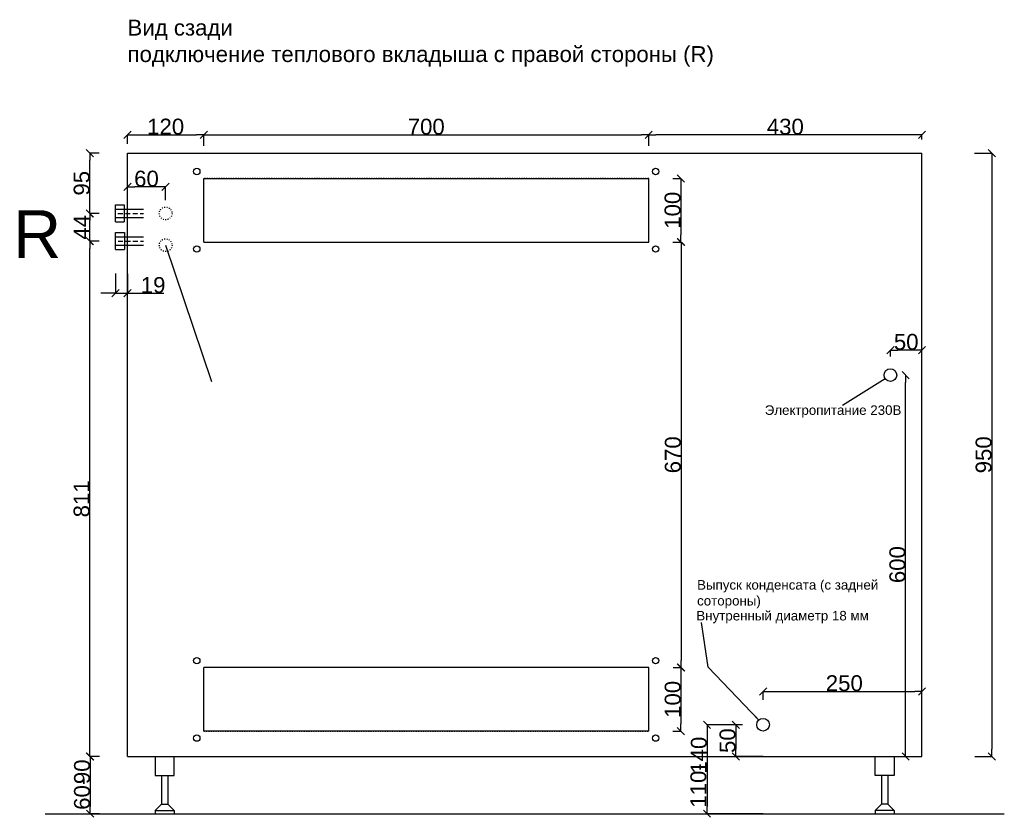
# Model space of a CAD drawing. Extents: x -170 to 4180, y -66 to 2750.
# Tile 4 of 5: x -170 to 1380, y 1244 to 2500. Entities that reach past the tile are written whole.
import ezdxf

# ---------------------------------------------------------------- set-up
doc = ezdxf.new("R2010")
doc.units = 0
doc.header["$MEASUREMENT"] = 0
doc.linetypes.add('Achse', pattern=[11.5, 0, -4, 7.5, 0])
doc.linetypes.add('Hustě  tečkovaná', pattern=[3.75, 1.25, -2.5])
for name, color, linetype in [('Oblouky a kružnice', 7, 'Continuous'), ('Popisky', 7, 'Continuous'), ('Textové bloky', 7, 'Continuous'), ('Čáry', 7, 'Continuous')]:
    doc.layers.add(name, color=color, linetype=linetype)
doc.styles.add('GENERATED_STYLE_1', font='ARIAL.ttf')
doc.styles.add('GENERATED_STYLE_2', font='ARIAL.ttf')
doc.styles.get("Standard").update_dxf_attribs({"font": 'txt', "bigfont": 'BIGFONT.SHX'})
doc.dimstyles.new('Dimstyle_703', dxfattribs={"dimtxt": 0.18, "dimasz": 9.12, "dimexe": 0.18, "dimexo": 0.0625, "dimgap": 0.09, "dimtad": 0, "dimtih": 1, "dimtoh": 1, "dimdec": 4, "dimzin": 0, "dimdsep": 46, "dimtxsty": 'Standard', "dimcen": 0.09, "dimadec": 0, "dimazin": 0, "dimtfac": 1, "dimtdec": 4, "dimtmove": 0, "dimatfit": 0, "dimldrblk": 'ARROWHEAD_5', "dimfxl": 1, "dimtolj": 1, "dimtzin": 0, "dimarcsym": 0})
doc.dimstyles.new('Peter', dxfattribs={"dimtxt": 25, "dimasz": 11.4, "dimexe": 0.18, "dimexo": 0, "dimgap": 0.09, "dimtad": 1, "dimdec": 0, "dimlfac": 0.9995, "dimzin": 0, "dimdsep": 46, "dimtxsty": 'GENERATED_STYLE_1', "dimblk": 'ARROWHEAD_6', "dimblk1": 'ARROWHEAD_6', "dimblk2": 'ARROWHEAD_6', "dimcen": 0.09, "dimclrd": 7, "dimclre": 7, "dimclrt": 7, "dimazin": 0, "dimtfac": 1, "dimtdec": 4, "dimtmove": 0, "dimatfit": 0, "dimfxl": 1, "dimtolj": 1, "dimtzin": 0, "dimarcsym": 0})

# ---------------------------------------------------------------- blocks, each defined once
blk = doc.blocks.new('ARROWHEAD_6')
at = {"color": 0, "linetype": 'Continuous'}
for p, q in [((0, 0), (-1, 0)), ((-0.5, -0.5), (0.5, 0.5))]:
    blk.add_line(p, q, dxfattribs=at)
blk = doc.blocks.new('*D54')
at = {"color": 7, "linetype": 'Continuous', "lineweight": -2}
for p, q in [((-44.1, 1340), (-58.8, 1340)), ((-58.7, 1328.6), (-58.7, 1261.4)), ((-44.1, 1250), (-58.8, 1250))]:
    blk.add_line(p, q, dxfattribs=at)
at = {"layer": 'Defpoints', "color": 0}
for p in [(-44.1, 1340), (-58.7, 1250), (-44.1, 1250)]:
    blk.add_point(p, dxfattribs=at)
at = {"color": 7, "lineweight": -2, "xscale": 11.4, "yscale": 11.4, "zscale": 11.4}
for p, rotation in [((-58.7, 1340), 90), ((-58.7, 1250), 270)]:
    blk.add_blockref('ARROWHEAD_6', p, dxfattribs=dict(at, rotation=rotation))
at = {"color": 7, "linetype": 'Continuous', "lineweight": 0, "insert": (-71.5, 1316), "char_height": 25, "attachment_point": 5, "rotation": 90, "style": 'GENERATED_STYLE_1'}
blk.add_mtext('\\A1;90', dxfattribs=at)
blk = doc.blocks.new('*D55')
at = {"color": 7, "linetype": 'Continuous', "lineweight": -2}
for p, q in [((-44.7, 2151.2), (-59.6, 2151.2)), ((-59.4, 1351.4), (-59.4, 2139.8)), ((-44.1, 1340), (-59.6, 1340))]:
    blk.add_line(p, q, dxfattribs=at)
at = {"layer": 'Defpoints', "color": 0}
for p in [(-59.4, 2151.2), (-44.7, 2151.2), (-44.1, 1340)]:
    blk.add_point(p, dxfattribs=at)
at = {"color": 7, "lineweight": -2, "xscale": 11.4, "yscale": 11.4, "zscale": 11.4}
for p, rotation in [((-59.4, 2151.2), 90), ((-59.4, 1340), 270)]:
    blk.add_blockref('ARROWHEAD_6', p, dxfattribs=dict(at, rotation=rotation))
at = {"color": 7, "linetype": 'Continuous', "lineweight": 0, "insert": (-72.2, 1745.6), "char_height": 25, "attachment_point": 5, "rotation": 90, "style": 'GENERATED_STYLE_1'}
blk.add_mtext('\\A1;811', dxfattribs=at)
blk = doc.blocks.new('*D56')
at = {"color": 7, "linetype": 'Continuous', "lineweight": -2}
for p, q in [((-44.5, 2195), (-59.7, 2195)), ((-59.5, 2162.6), (-59.5, 2183.6)), ((-44.7, 2151.2), (-59.7, 2151.2))]:
    blk.add_line(p, q, dxfattribs=at)
at = {"layer": 'Defpoints', "color": 0}
for p in [(-59.5, 2195), (-44.5, 2195), (-44.7, 2151.2)]:
    blk.add_point(p, dxfattribs=at)
at = {"color": 7, "lineweight": -2, "xscale": 11.4, "yscale": 11.4, "zscale": 11.4}
for p, rotation in [((-59.5, 2195), 90), ((-59.5, 2151.2), 270)]:
    blk.add_blockref('ARROWHEAD_6', p, dxfattribs=dict(at, rotation=rotation))
at = {"color": 7, "linetype": 'Continuous', "lineweight": 0, "insert": (-72.1, 2173.1), "char_height": 25, "attachment_point": 5, "rotation": 90, "style": 'GENERATED_STYLE_1'}
blk.add_mtext('\\A1;44', dxfattribs=at)
blk = doc.blocks.new('*D57')
at = {"color": 7, "linetype": 'Continuous', "lineweight": -2}
for p, q in [((-44.5, 2290), (-59.4, 2290)), ((-59.2, 2206.4), (-59.2, 2278.6)), ((-44.5, 2195), (-59.4, 2195))]:
    blk.add_line(p, q, dxfattribs=at)
at = {"layer": 'Defpoints', "color": 0}
for p in [(-59.2, 2290), (-44.5, 2290), (-44.5, 2195)]:
    blk.add_point(p, dxfattribs=at)
at = {"color": 7, "lineweight": -2, "xscale": 11.4, "yscale": 11.4, "zscale": 11.4}
for p, rotation in [((-59.2, 2290), 90), ((-59.2, 2195), 270)]:
    blk.add_blockref('ARROWHEAD_6', p, dxfattribs=dict(at, rotation=rotation))
at = {"color": 7, "linetype": 'Continuous', "lineweight": 0, "insert": (-72.1, 2242.5), "char_height": 25, "attachment_point": 5, "rotation": 90, "style": 'GENERATED_STYLE_1'}
blk.add_mtext('\\A1;95', dxfattribs=at)
blk = doc.blocks.new('*D58')
at = {"color": 7, "linetype": 'Continuous', "lineweight": -2}
for p, q in [((0, 2195), (0, 2236.9)), ((48.3, 2236.7), (11.4, 2236.7)), ((59.7, 2216), (59.7, 2236.9))]:
    blk.add_line(p, q, dxfattribs=at)
at = {"layer": 'Defpoints', "color": 0}
for p in [(0, 2236.7), (59.7, 2216), (0, 2195)]:
    blk.add_point(p, dxfattribs=at)
at = {"color": 7, "lineweight": -2, "xscale": 11.4, "yscale": 11.4, "zscale": 11.4, "rotation": 180}
blk.add_blockref('ARROWHEAD_6', (0, 2236.7), dxfattribs=at)
at = {"color": 7, "lineweight": -2, "xscale": 11.4, "yscale": 11.4, "zscale": 11.4}
blk.add_blockref('ARROWHEAD_6', (59.7, 2236.7), dxfattribs=at)
at = {"color": 7, "linetype": 'Continuous', "lineweight": 0, "insert": (29.8, 2249.6), "char_height": 25, "attachment_point": 5, "style": 'GENERATED_STYLE_1'}
blk.add_mtext('\\A1;60', dxfattribs=at)
blk = doc.blocks.new('*D59')
at = {"color": 7, "linetype": 'Continuous', "lineweight": -2}
for p, q in [((0, 2304.4), (0, 2318.8)), ((11.4, 2318.6), (108.6, 2318.6)), ((120, 2301.6), (120, 2318.8))]:
    blk.add_line(p, q, dxfattribs=at)
at = {"layer": 'Defpoints', "color": 0}
for p in [(120, 2318.6), (0, 2304.4), (120, 2301.6)]:
    blk.add_point(p, dxfattribs=at)
at = {"color": 7, "lineweight": -2, "xscale": 11.4, "yscale": 11.4, "zscale": 11.4, "rotation": 180}
blk.add_blockref('ARROWHEAD_6', (0, 2318.6), dxfattribs=at)
at = {"color": 7, "lineweight": -2, "xscale": 11.4, "yscale": 11.4, "zscale": 11.4}
blk.add_blockref('ARROWHEAD_6', (120, 2318.6), dxfattribs=at)
at = {"color": 7, "linetype": 'Continuous', "lineweight": 0, "insert": (60, 2331.5), "char_height": 25, "attachment_point": 5, "style": 'GENERATED_STYLE_1'}
blk.add_mtext('\\A1;120', dxfattribs=at)
blk = doc.blocks.new('*D60')
at = {"color": 7, "linetype": 'Continuous', "lineweight": -2}
for p, q in [((120, 2318.6), (120, 2318.8)), ((131.4, 2318.6), (808.6, 2318.6)), ((820, 2301.6), (820, 2318.8))]:
    blk.add_line(p, q, dxfattribs=at)
at = {"layer": 'Defpoints', "color": 0}
for p in [(120, 2318.6), (820, 2318.6), (820, 2301.6)]:
    blk.add_point(p, dxfattribs=at)
at = {"color": 7, "lineweight": -2, "xscale": 11.4, "yscale": 11.4, "zscale": 11.4, "rotation": 180}
blk.add_blockref('ARROWHEAD_6', (120, 2318.6), dxfattribs=at)
at = {"color": 7, "lineweight": -2, "xscale": 11.4, "yscale": 11.4, "zscale": 11.4}
blk.add_blockref('ARROWHEAD_6', (820, 2318.6), dxfattribs=at)
at = {"color": 7, "linetype": 'Continuous', "lineweight": 0, "insert": (470, 2331.4), "char_height": 25, "attachment_point": 5, "style": 'GENERATED_STYLE_1'}
blk.add_mtext('\\A1;700', dxfattribs=at)
blk = doc.blocks.new('*D61')
at = {"color": 7, "linetype": 'Continuous', "lineweight": -2}
for p, q in [((820, 2318.6), (820, 2318.8)), ((1238.6, 2318.6), (831.4, 2318.6)), ((1250, 2311.6), (1250, 2318.8))]:
    blk.add_line(p, q, dxfattribs=at)
at = {"layer": 'Defpoints', "color": 0}
for p in [(820, 2318.6), (820, 2318.6), (1250, 2311.6)]:
    blk.add_point(p, dxfattribs=at)
at = {"color": 7, "lineweight": -2, "xscale": 11.4, "yscale": 11.4, "zscale": 11.4, "rotation": 180}
blk.add_blockref('ARROWHEAD_6', (820, 2318.6), dxfattribs=at)
at = {"color": 7, "lineweight": -2, "xscale": 11.4, "yscale": 11.4, "zscale": 11.4}
blk.add_blockref('ARROWHEAD_6', (1250, 2318.6), dxfattribs=at)
at = {"color": 7, "linetype": 'Continuous', "lineweight": 0, "insert": (1035, 2331.4), "char_height": 25, "attachment_point": 5, "style": 'GENERATED_STYLE_1'}
blk.add_mtext('\\A1;430', dxfattribs=at)
blk = doc.blocks.new('*D62')
at = {"color": 7, "linetype": 'Continuous', "lineweight": -2}
for p, q in [((858.1, 2250), (870.7, 2250)), ((870.6, 2238.6), (870.6, 2161.4)), ((858.1, 2150), (870.7, 2150))]:
    blk.add_line(p, q, dxfattribs=at)
at = {"layer": 'Defpoints', "color": 0}
for p in [(858.1, 2250), (858.1, 2150), (870.6, 2150)]:
    blk.add_point(p, dxfattribs=at)
at = {"color": 7, "lineweight": -2, "xscale": 11.4, "yscale": 11.4, "zscale": 11.4}
for p, rotation in [((870.6, 2250), 90), ((870.6, 2150), 270)]:
    blk.add_blockref('ARROWHEAD_6', p, dxfattribs=dict(at, rotation=rotation))
at = {"color": 7, "linetype": 'Continuous', "lineweight": 0, "insert": (857.7, 2200), "char_height": 25, "attachment_point": 5, "rotation": 90, "style": 'GENERATED_STYLE_1'}
blk.add_mtext('\\A1;100', dxfattribs=at)
blk = doc.blocks.new('*D63')
at = {"color": 7, "linetype": 'Continuous', "lineweight": -2}
for p, q in [((858.3, 2150), (871.1, 2150)), ((871, 2138.6), (871, 1491.4)), ((858.3, 1480), (871.1, 1480))]:
    blk.add_line(p, q, dxfattribs=at)
at = {"layer": 'Defpoints', "color": 0}
for p in [(858.3, 2150), (858.3, 1480), (871, 1480)]:
    blk.add_point(p, dxfattribs=at)
at = {"color": 7, "lineweight": -2, "xscale": 11.4, "yscale": 11.4, "zscale": 11.4}
for p, rotation in [((871, 2150), 90), ((871, 1480), 270)]:
    blk.add_blockref('ARROWHEAD_6', p, dxfattribs=dict(at, rotation=rotation))
at = {"color": 7, "linetype": 'Continuous', "lineweight": 0, "insert": (858.1, 1815), "char_height": 25, "attachment_point": 5, "rotation": 90, "style": 'GENERATED_STYLE_1'}
blk.add_mtext('\\A1;670', dxfattribs=at)
blk = doc.blocks.new('*D64')
at = {"color": 7, "linetype": 'Continuous', "lineweight": -2}
for p, q in [((858.3, 1480), (870.9, 1480)), ((870.7, 1468.6), (870.7, 1391.4)), ((858.2, 1380), (870.9, 1380))]:
    blk.add_line(p, q, dxfattribs=at)
at = {"layer": 'Defpoints', "color": 0}
for p in [(858.3, 1480), (858.2, 1380), (870.7, 1380)]:
    blk.add_point(p, dxfattribs=at)
at = {"color": 7, "lineweight": -2, "xscale": 11.4, "yscale": 11.4, "zscale": 11.4}
for p, rotation in [((870.7, 1480), 90), ((870.7, 1380), 270)]:
    blk.add_blockref('ARROWHEAD_6', p, dxfattribs=dict(at, rotation=rotation))
at = {"color": 7, "linetype": 'Continuous', "lineweight": 0, "insert": (857.9, 1430), "char_height": 25, "attachment_point": 5, "rotation": 90, "style": 'GENERATED_STYLE_1'}
blk.add_mtext('\\A1;100', dxfattribs=at)
blk = doc.blocks.new('*D65')
at = {"color": 7, "linetype": 'Continuous', "lineweight": -2}
for p, q in [((1000, 1429.5), (1000, 1442.6)), ((1011.4, 1442.4), (1238.6, 1442.4)), ((1250, 1390), (1250, 1442.6))]:
    blk.add_line(p, q, dxfattribs=at)
at = {"layer": 'Defpoints', "color": 0}
for p in [(1250, 1442.4), (1000, 1429.5), (1250, 1390)]:
    blk.add_point(p, dxfattribs=at)
at = {"color": 7, "lineweight": -2, "xscale": 11.4, "yscale": 11.4, "zscale": 11.4, "rotation": 180}
blk.add_blockref('ARROWHEAD_6', (1000, 1442.4), dxfattribs=at)
at = {"color": 7, "lineweight": -2, "xscale": 11.4, "yscale": 11.4, "zscale": 11.4}
blk.add_blockref('ARROWHEAD_6', (1250, 1442.4), dxfattribs=at)
at = {"color": 7, "linetype": 'Continuous', "lineweight": 0, "insert": (1127.8, 1455.3), "char_height": 25, "attachment_point": 5, "style": 'GENERATED_STYLE_1'}
blk.add_mtext('\\A1;250', dxfattribs=at)
blk = doc.blocks.new('*D66')
at = {"color": 7, "linetype": 'Continuous', "lineweight": -2}
for p, q in [((967.6, 1390), (956.9, 1390)), ((957, 1378.6), (957, 1351.4)), ((1000, 1340), (956.9, 1340))]:
    blk.add_line(p, q, dxfattribs=at)
at = {"layer": 'Defpoints', "color": 0}
for p in [(967.6, 1390), (957, 1340), (1000, 1340)]:
    blk.add_point(p, dxfattribs=at)
at = {"color": 7, "lineweight": -2, "xscale": 11.4, "yscale": 11.4, "zscale": 11.4}
for p, rotation in [((957, 1390), 90), ((957, 1340), 270)]:
    blk.add_blockref('ARROWHEAD_6', p, dxfattribs=dict(at, rotation=rotation))
at = {"color": 7, "linetype": 'Continuous', "lineweight": 0, "insert": (944.2, 1365), "char_height": 25, "attachment_point": 5, "rotation": 90, "style": 'GENERATED_STYLE_1'}
blk.add_mtext('\\A1;50', dxfattribs=at)
blk = doc.blocks.new('*D67')
at = {"color": 7, "linetype": 'Continuous', "lineweight": -2}
for p, q in [((956.9, 1390), (911.7, 1390)), ((911.8, 1378.6), (911.8, 1261.4)), ((1000, 1250), (911.7, 1250))]:
    blk.add_line(p, q, dxfattribs=at)
at = {"layer": 'Defpoints', "color": 0}
for p in [(956.9, 1390), (911.8, 1250), (1000, 1250)]:
    blk.add_point(p, dxfattribs=at)
at = {"color": 7, "lineweight": -2, "xscale": 11.4, "yscale": 11.4, "zscale": 11.4}
for p, rotation in [((911.8, 1390), 90), ((911.8, 1250), 270)]:
    blk.add_blockref('ARROWHEAD_6', p, dxfattribs=dict(at, rotation=rotation))
at = {"color": 7, "linetype": 'Continuous', "lineweight": 0, "insert": (899, 1342.1), "char_height": 25, "attachment_point": 5, "rotation": 90, "style": 'GENERATED_STYLE_1'}
blk.add_mtext('\\A1;140', dxfattribs=at)
blk = doc.blocks.new('*D69')
at = {"color": 7, "linetype": 'Continuous', "lineweight": -2}
for p, q in [((1224.1, 1940.4), (1224.4, 1940.4)), ((1224.3, 1351.4), (1224.3, 1929)), ((1218.6, 1340), (1224.4, 1340))]:
    blk.add_line(p, q, dxfattribs=at)
at = {"layer": 'Defpoints', "color": 0}
for p in [(1224.1, 1940.4), (1224.3, 1940.4), (1218.6, 1340)]:
    blk.add_point(p, dxfattribs=at)
at = {"color": 7, "lineweight": -2, "xscale": 11.4, "yscale": 11.4, "zscale": 11.4}
for p, rotation in [((1224.3, 1940.4), 90), ((1224.3, 1340), 270)]:
    blk.add_blockref('ARROWHEAD_6', p, dxfattribs=dict(at, rotation=rotation))
at = {"color": 7, "linetype": 'Continuous', "lineweight": 0, "insert": (1211.4, 1642.1), "char_height": 25, "attachment_point": 5, "rotation": 90, "style": 'GENERATED_STYLE_1'}
blk.add_mtext('\\A1;600', dxfattribs=at)
blk = doc.blocks.new('*D70')
at = {"color": 7, "linetype": 'Continuous', "lineweight": -2}
for p, q in [((1200.4, 1970), (1200.4, 1979.9)), ((1238.6, 1979.7), (1211.8, 1979.7)), ((1250, 1938.1), (1250, 1979.9))]:
    blk.add_line(p, q, dxfattribs=at)
at = {"layer": 'Defpoints', "color": 0}
for p in [(1200.4, 1979.7), (1200.4, 1970), (1250, 1938.1)]:
    blk.add_point(p, dxfattribs=at)
at = {"color": 7, "lineweight": -2, "xscale": 11.4, "yscale": 11.4, "zscale": 11.4, "rotation": 180}
blk.add_blockref('ARROWHEAD_6', (1200.4, 1979.7), dxfattribs=at)
at = {"color": 7, "lineweight": -2, "xscale": 11.4, "yscale": 11.4, "zscale": 11.4}
blk.add_blockref('ARROWHEAD_6', (1250, 1979.7), dxfattribs=at)
at = {"color": 7, "linetype": 'Continuous', "lineweight": 0, "insert": (1225.2, 1992.6), "char_height": 25, "attachment_point": 5, "style": 'GENERATED_STYLE_1'}
blk.add_mtext('\\A1;50', dxfattribs=at)
blk = doc.blocks.new('*D72')
at = {"color": 7, "linetype": 'Continuous', "lineweight": -2}
for p, q in [((-19, 2100.3), (-19, 2069.1)), ((0, 2099.8), (0, 2069.1)), ((-19, 2069.3), (-41.8, 2069.3)), ((-19, 2069.3), (0, 2069.3)), ((0, 2069.3), (57.1, 2069.3)), ((0, 2069.3), (22.8, 2069.3))]:
    blk.add_line(p, q, dxfattribs=at)
at = {"layer": 'Defpoints', "color": 0}
for p in [(-19, 2100.3), (0, 2099.8), (0, 2069.3)]:
    blk.add_point(p, dxfattribs=at)
at = {"color": 7, "lineweight": -2, "xscale": 11.4, "yscale": 11.4, "zscale": 11.4}
blk.add_blockref('ARROWHEAD_6', (-19, 2069.3), dxfattribs=at)
at = {"color": 7, "lineweight": -2, "xscale": 11.4, "yscale": 11.4, "zscale": 11.4, "rotation": 180}
blk.add_blockref('ARROWHEAD_6', (0, 2069.3), dxfattribs=at)
at = {"color": 7, "linetype": 'Continuous', "lineweight": 0, "insert": (40.3, 2082.1), "char_height": 25, "attachment_point": 5, "style": 'GENERATED_STYLE_1'}
blk.add_mtext('\\A1;19', dxfattribs=at)
blk = doc.blocks.new('*D74')
at = {"color": 7, "linetype": 'Continuous', "lineweight": -2}
for p, q in [((1332.6, 2290), (1360.2, 2290)), ((1360, 2278.6), (1360, 1351.4)), ((1333.2, 1340), (1360.2, 1340))]:
    blk.add_line(p, q, dxfattribs=at)
at = {"layer": 'Defpoints', "color": 0}
for p in [(1332.6, 2290), (1333.2, 1340), (1360, 1340)]:
    blk.add_point(p, dxfattribs=at)
at = {"color": 7, "lineweight": -2, "xscale": 11.4, "yscale": 11.4, "zscale": 11.4}
for p, rotation in [((1360, 2290), 90), ((1360, 1340), 270)]:
    blk.add_blockref('ARROWHEAD_6', p, dxfattribs=dict(at, rotation=rotation))
at = {"color": 7, "linetype": 'Continuous', "lineweight": 0, "insert": (1347.1, 1815), "char_height": 25, "attachment_point": 5, "rotation": 90, "style": 'GENERATED_STYLE_1'}
blk.add_mtext('\\A1;950', dxfattribs=at)
blk = doc.blocks.new('ARROWHEAD_5')
at = {"color": 0, "linetype": 'Continuous'}
blk.add_line((0, 0), (-1, 0), dxfattribs=at)
blk.add_solid([(-1, 0.2679), (0, 0), (-1, -0.2679), (-1, 0.2679)], dxfattribs=at)

msp = doc.modelspace()

# ---------------------------------------------------------------- linework, layer by layer
at = {"layer": 'Oblouky a kružnice', "color": 7, "linetype": 'Continuous'}
for centre, radius in [((109, 2261), 5), ((831, 2261), 5), ((109, 2139), 5), ((831, 2139), 5), ((1200.4, 1940.4), 10), ((109, 1491), 5), ((831, 1491), 5), ((1000, 1390), 10), ((109, 1369), 5), ((831, 1369), 5)]:
    msp.add_circle(centre, radius, dxfattribs=at)
at = {"layer": 'Oblouky a kružnice', "color": 7, "linetype": 'Hustě  tečkovaná'}
for centre in [(60, 2195), (60, 2145)]:
    msp.add_circle(centre, 10, dxfattribs=at)
at = {"layer": 'Čáry', "color": 7, "linetype": 'Continuous'}
for p, q in [((0, 1340), (0, 2290)), ((0, 2290), (1250, 2290)), ((1250, 1340), (1250, 2290)), ((120, 2250), (820, 2250)), ((120, 2150), (120, 2250)), ((820, 2150), (820, 2250)), ((60, 2145), (132, 1930.2)), ((120, 2150), (820, 2150)), ((1125.1, 1893.2), (1192, 1935.1)), ((120, 1380), (120, 1480)), ((820, 1480), (120, 1480)), ((120, 1380), (120, 1480)), ((820, 1380), (820, 1480)), ((820, 1380), (120, 1380)), ((0, 1340), (1250, 1340)), ((43.5, 1340), (43.5, 1310)), ((73.5, 1310), (73.5, 1340)), ((1176.5, 1310), (1176.5, 1340)), ((1206.5, 1340), (1206.5, 1310)), ((43.5, 1310), (73.5, 1310)), ((53.5, 1310), (53.5, 1265)), ((63.5, 1310), (63.5, 1265)), ((1206.5, 1310), (1176.5, 1310)), ((1186.5, 1310), (1186.5, 1265)), ((1196.5, 1309.9), (1196.5, 1265)), ((43.5, 1255), (53.5, 1265)), ((43.5, 1255), (43.5, 1250)), ((43.5, 1255), (73.5, 1255)), ((53.5, 1265), (63.5, 1265)), ((73.5, 1255), (63.5, 1265)), ((73.5, 1255), (73.5, 1250)), ((1176.5, 1255), (1186.5, 1265)), ((1206.5, 1255), (1176.5, 1255)), ((1176.5, 1255), (1176.5, 1250)), ((1196.5, 1265), (1186.5, 1265)), ((1206.5, 1255), (1196.5, 1265)), ((1206.5, 1255), (1206.5, 1250)), ((-129.6, 1250), (1379.6, 1250))]:
    msp.add_line(p, q, dxfattribs=at)
at = {"layer": 'Čáry', "color": 7, "linetype": 'Hustě  tečkovaná'}
for p, q in [((820, 2250), (120, 2250)), ((120, 2150), (120, 2250)), ((820, 2150), (820, 2250)), ((120, 2150), (820, 2150)), ((820, 1480), (120, 1480)), ((820, 1380), (820, 1480)), ((120, 1380), (820, 1380))]:
    msp.add_line(p, q, dxfattribs=at)
at = {"layer": 'Čáry', "color": 1, "linetype": 'Continuous'}
for p, q in [((-19.1, 2181.5), (-19.1, 2208.5)), ((-19.1, 2208.5), (-5.1, 2208.5)), ((-19.1, 2201.5), (24.9, 2201.5)), ((-5.1, 2208.5), (-5.1, 2181.5)), ((-19.1, 2188.5), (24.9, 2188.5)), ((-19.1, 2181.5), (-5.1, 2181.5)), ((-19, 2138), (-19, 2165)), ((-19, 2165), (-5, 2165)), ((-19, 2158), (25, 2158)), ((-5, 2165), (-5, 2138)), ((-19, 2145), (25, 2145)), ((-19, 2138), (-5, 2138))]:
    msp.add_line(p, q, dxfattribs=at)
at = {"layer": 'Čáry', "color": 1, "linetype": 'Achse'}
for p, q in [((-19.1, 2195), (24.9, 2195)), ((-19, 2151.5), (25, 2151.5))]:
    msp.add_line(p, q, dxfattribs=at)

# ---------------------------------------------------------------- texts
at = {"linetype": 'Continuous', "lineweight": 0, "char_height": 61.635, "width": 75.503, "attachment_point": 1, "rotation": 90, "style": 'GENERATED_STYLE_2'}
for s, insert in [('{\\H0.405612x;110-}', (885.6, 1259.5)), ('{\\H0.405612x;60-}', (-84.2, 1256.1))]:
    msp.add_mtext(s, dxfattribs=dict(at, insert=insert))
at = {"layer": 'Popisky', "color": 7, "char_height": 15, "attachment_point": 4, "style": 'GENERATED_STYLE_1'}
for s, insert, width in [('{  Электропитание 230В}', (991, 1883.1), 268.897), ('{Выпуск конденсата (с задней сотороны)}', (896.2, 1595.5), 360.559)]:
    msp.add_mtext(s, dxfattribs=dict(at, insert=insert, width=width))
at = {"layer": 'Textové bloky', "color": 7, "attachment_point": 1, "style": 'GENERATED_STYLE_1'}
for s, insert, char_height, width in [('{Вид сзади\\Pподключение теплового вкладыша с правой стороны (R)}', (0, 2500), 25, 1107.706), ('{\\C1;R}', (-180, 2200), 75, 291.06), ('{Внутренный диаметр 18 мм}', (895, 1569.2), 15, 612.526)]:
    msp.add_mtext(s, dxfattribs=dict(at, insert=insert, char_height=char_height, width=width))

# ---------------------------------------------------------------- dimensions: what is measured, and where the dimension line sits
at = {"linetype": 'Continuous', "lineweight": 0}
for base, p1, p2, picture, middle in [((120, 2318.6), (0, 2304.4), (120, 2301.6), '*D59', (60, 2331.5)), ((820, 2318.6), (120, 2318.6), (820, 2301.6), '*D60', (470, 2331.4)), ((820, 2318.6), (1250, 2311.6), (820, 2318.6), '*D61', (1035, 2331.4)), ((0, 2236.7), (59.7, 2216), (0, 2195), '*D58', (29.8, 2249.6)), ((1200.4, 1979.7), (1250, 1938.1), (1200.4, 1970), '*D70', (1225.2, 1992.6))]:
    dim = msp.add_linear_dim(base=base, p1=p1, p2=p2, dimstyle='Peter', dxfattribs=at)
    dim.commit()
    dim.dimension.update_dxf_attribs({"geometry": picture, "text_midpoint": middle})
for base, p1, p2, picture, middle in [((-59.2, 2290), (-44.5, 2195), (-44.5, 2290), '*D57', (-72.1, 2242.5)), ((1360, 1340), (1332.6, 2290), (1333.2, 1340), '*D74', (1347.1, 1815)), ((870.6, 2150), (858.1, 2250), (858.1, 2150), '*D62', (857.7, 2200)), ((-59.5, 2195), (-44.7, 2151.2), (-44.5, 2195), '*D56', (-72.1, 2173.1)), ((-59.4, 2151.2), (-44.1, 1340), (-44.7, 2151.2), '*D55', (-72.2, 1745.6)), ((871, 1480), (858.3, 2150), (858.3, 1480), '*D63', (858.1, 1815)), ((870.7, 1380), (858.3, 1480), (858.2, 1380), '*D64', (857.9, 1430))]:
    dim = msp.add_linear_dim(base=base, p1=p1, p2=p2, angle=90, dimstyle='Peter', dxfattribs=at)
    dim.commit()
    dim.dimension.update_dxf_attribs({"geometry": picture, "text_midpoint": middle})
for base, p1, p2, picture, middle in [((0, 2069.3), (-19, 2100.3), (0, 2099.8), '*D72', (40.3, 2069.3)), ((1250, 1442.4), (1000, 1429.5), (1250, 1390), '*D65', (1127.8, 1442.4))]:
    dim = msp.add_linear_dim(base=base, p1=p1, p2=p2, dimstyle='Peter', dxfattribs=at)
    dim.commit()
    dim.dimension.update_dxf_attribs({"geometry": picture, "text_midpoint": middle, "dimtype": 160})
for base, p1, p2, picture, middle in [((1224.3, 1940.4), (1218.6, 1340), (1224.1, 1940.4), '*D69', (1224.3, 1642.1)), ((911.8, 1250), (956.9, 1390), (1000, 1250), '*D67', (911.8, 1342.1)), ((957, 1340), (967.6, 1390), (1000, 1340), '*D66', (957, 1365)), ((-58.7, 1250), (-44.1, 1340), (-44.1, 1250), '*D54', (-58.7, 1316))]:
    dim = msp.add_linear_dim(base=base, p1=p1, p2=p2, angle=90, dimstyle='Peter', dxfattribs=at)
    dim.commit()
    dim.dimension.update_dxf_attribs({"geometry": picture, "text_midpoint": middle, "dimtype": 160})

# ---------------------------------------------------------------- leaders
at = {"layer": 'Popisky', "color": 7, "linetype": 'Continuous'}
msp.add_leader([(993.2, 1397.3), (913.6, 1480.9), (903.1, 1551.1)], dimstyle='Dimstyle_703', dxfattribs=at)

doc.saveas('drawing.dxf')
